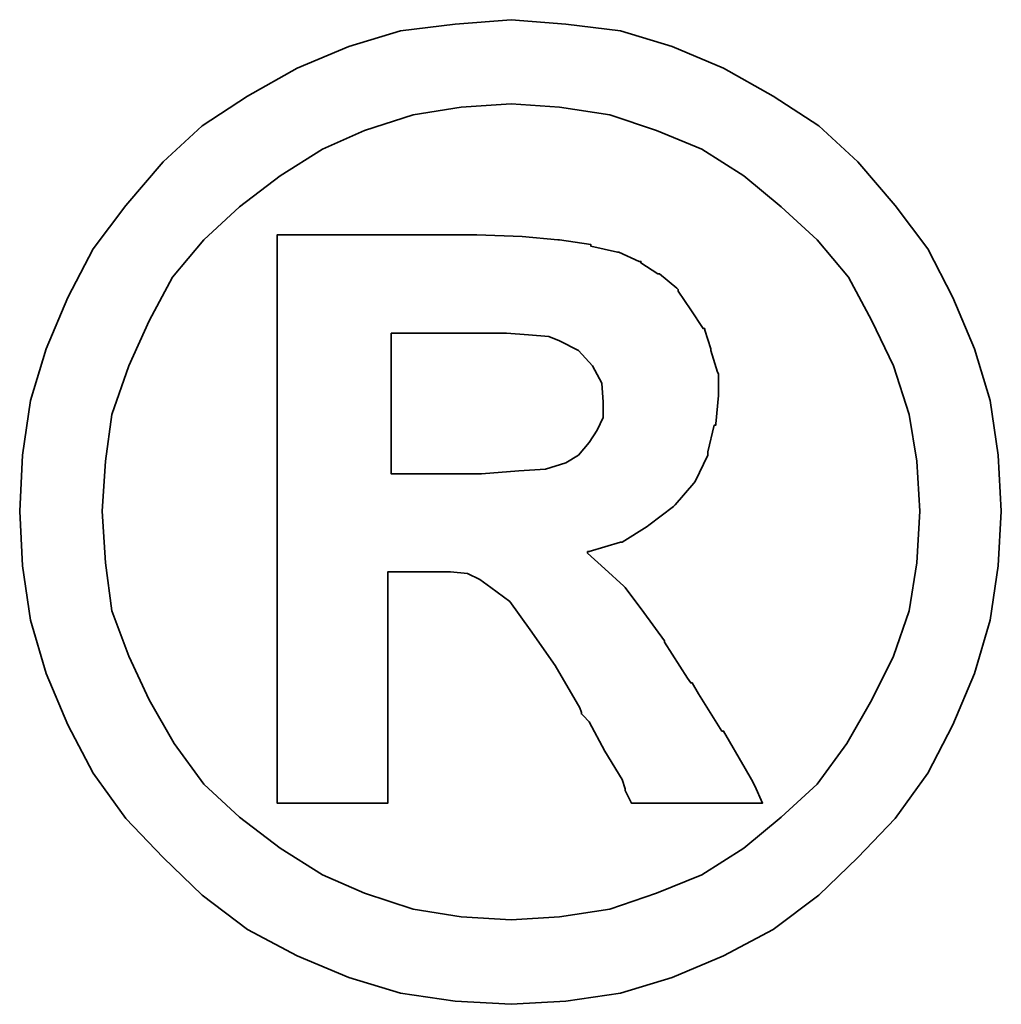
# Model space of a CAD drawing. Header units: inches. Extents: x 5 to 1045, y 47 to 2175.
# Tile 43 of 45: x 133.495 to 134.032, y 92.3 to 92.838. Entities that reach past the tile are written whole.
import ezdxf

# ---------------------------------------------------------------- set-up
doc = ezdxf.new("R2010")
doc.units = ezdxf.units.IN
doc.header["$LTSCALE"] = 3
doc.header["$MEASUREMENT"] = 0
doc.layers.add('DIM', color=4, linetype='Continuous')
doc.layers.add('layer 1', color=7, linetype='Continuous')

# ---------------------------------------------------------------- blocks, each defined once
blk = doc.blocks.new('TBI MOTION logo(完整正式版)')
at = {"layer": 'layer 1', "color": 22, "lineweight": 35}
for points, knots in [([(81.20634, 4.98624), (81.20634, 4.98624), (81.18649, 5.32862), (81.18649, 5.32862), (81.18649, 5.32862), (81.18649, 5.32862), (81.13886, 5.66206), (81.13886, 5.66206), (81.13886, 5.66206), (81.13886, 5.66206), (81.04359, 5.97764), (81.04359, 5.97764), (81.04359, 5.97764), (81.04359, 5.97764), (80.91061, 6.29124), (80.91061, 6.29124), (80.91061, 6.29124), (80.91061, 6.29124), (80.75778, 6.58697), (80.75778, 6.58697), (80.75778, 6.58697), (80.75778, 6.58697), (80.5593, 6.85294), (80.5593, 6.85294), (80.5593, 6.85294), (80.5593, 6.85294), (80.33105, 7.1189), (80.33105, 7.1189), (80.33105, 7.1189), (80.33105, 7.1189), (80.09287, 7.33921), (80.09287, 7.33921), (80.09287, 7.33921), (80.09287, 7.33921), (79.815, 7.51982), (79.815, 7.51982), (79.815, 7.51982), (79.815, 7.51982), (79.51133, 7.69051), (79.51133, 7.69051), (79.51133, 7.69051), (79.51133, 7.69051), (79.19773, 7.8235), (79.19773, 7.8235), (79.19773, 7.8235), (79.19773, 7.8235), (78.88215, 7.91877), (78.88215, 7.91877), (78.88215, 7.91877), (78.88215, 7.91877), (78.54871, 7.95846), (78.54871, 7.95846), (78.54871, 7.95846), (78.54871, 7.95846), (78.21526, 7.98625), (78.21526, 7.98625), (78.21526, 7.98625), (78.21526, 7.98625), (77.87388, 7.95846), (77.87388, 7.95846), (77.87388, 7.95846), (77.87388, 7.95846), (77.54044, 7.91877), (77.54044, 7.91877), (77.54044, 7.91877), (77.54044, 7.91877), (77.22485, 7.8235), (77.22485, 7.8235), (77.22485, 7.8235), (77.22485, 7.8235), (76.91027, 7.69051), (76.91027, 7.69051), (76.91027, 7.69051), (76.91027, 7.69051), (76.6056, 7.51982), (76.6056, 7.51982), (76.6056, 7.51982), (76.6056, 7.51982), (76.32972, 7.33921), (76.32972, 7.33921), (76.32972, 7.33921), (76.32972, 7.33921), (76.09154, 7.1189), (76.09154, 7.1189), (76.09154, 7.1189), (76.09154, 7.1189), (75.86329, 6.85294), (75.86329, 6.85294), (75.86329, 6.85294), (75.86329, 6.85294), (75.66382, 6.58697), (75.66382, 6.58697), (75.66382, 6.58697), (75.66382, 6.58697), (75.51099, 6.29124), (75.51099, 6.29124), (75.51099, 6.29124), (75.51099, 6.29124), (75.37702, 5.97764), (75.37702, 5.97764), (75.37702, 5.97764), (75.37702, 5.97764), (75.28175, 5.66206), (75.28175, 5.66206), (75.28175, 5.66206), (75.28175, 5.66206), (75.23411, 5.32862), (75.23411, 5.32862), (75.23411, 5.32862), (75.23411, 5.32862), (75.21625, 4.98624), (75.21625, 4.98624), (75.21625, 4.98624), (75.21625, 4.98624), (75.23411, 4.6528), (75.23411, 4.6528), (75.23411, 4.6528), (75.23411, 4.6528), (75.28175, 4.32035), (75.28175, 4.32035), (75.28175, 4.32035), (75.28175, 4.32035), (75.37702, 3.99583), (75.37702, 3.99583), (75.37702, 3.99583), (75.37702, 3.99583), (75.51099, 3.68224), (75.51099, 3.68224), (75.51099, 3.68224), (75.51099, 3.68224), (75.66382, 3.38749), (75.66382, 3.38749), (75.66382, 3.38749), (75.66382, 3.38749), (75.86329, 3.10963), (75.86329, 3.10963), (75.86329, 3.10963), (75.86329, 3.10963), (76.09154, 2.87145), (76.09154, 2.87145), (76.09154, 2.87145), (76.09154, 2.87145), (76.32972, 2.6432), (76.32972, 2.6432), (76.32972, 2.6432), (76.32972, 2.6432), (76.6056, 2.43381), (76.6056, 2.43381), (76.6056, 2.43381), (76.6056, 2.43381), (76.91027, 2.27205), (76.91027, 2.27205), (76.91027, 2.27205), (76.91027, 2.27205), (77.22485, 2.13906), (77.22485, 2.13906), (77.22485, 2.13906), (77.22485, 2.13906), (77.54044, 2.0438), (77.54044, 2.0438), (77.54044, 2.0438), (77.54044, 2.0438), (77.87388, 1.99616), (77.87388, 1.99616), (77.87388, 1.99616), (77.87388, 1.99616), (78.21526, 1.97631), (78.21526, 1.97631), (78.21526, 1.97631), (78.21526, 1.97631), (78.54871, 1.99616), (78.54871, 1.99616), (78.54871, 1.99616), (78.54871, 1.99616), (78.88215, 2.0438), (78.88215, 2.0438), (78.88215, 2.0438), (78.88215, 2.0438), (79.19773, 2.13906), (79.19773, 2.13906), (79.19773, 2.13906), (79.19773, 2.13906), (79.51133, 2.27205), (79.51133, 2.27205), (79.51133, 2.27205), (79.51133, 2.27205), (79.815, 2.43381), (79.815, 2.43381), (79.815, 2.43381), (79.815, 2.43381), (80.09287, 2.6432), (80.09287, 2.6432), (80.09287, 2.6432), (80.09287, 2.6432), (80.33105, 2.87145), (80.33105, 2.87145), (80.33105, 2.87145), (80.33105, 2.87145), (80.5593, 3.10963), (80.5593, 3.10963), (80.5593, 3.10963), (80.5593, 3.10963), (80.75778, 3.38749), (80.75778, 3.38749), (80.75778, 3.38749), (80.75778, 3.38749), (80.91061, 3.68224), (80.91061, 3.68224), (80.91061, 3.68224), (80.91061, 3.68224), (81.04359, 3.99583), (81.04359, 3.99583), (81.04359, 3.99583), (81.04359, 3.99583), (81.13886, 4.32035), (81.13886, 4.32035), (81.13886, 4.32035), (81.13886, 4.32035), (81.18649, 4.6528), (81.18649, 4.6528), (81.18649, 4.6528), (81.18649, 4.6528), (81.20634, 4.98624), (81.20634, 4.98624)], [0, 0, 0, 0, 0.0178571, 0.0178571, 0.0178571, 0.0178571, 0.0357143, 0.0357143, 0.0357143, 0.0357143, 0.0535714, 0.0535714, 0.0535714, 0.0535714, 0.0714286, 0.0714286, 0.0714286, 0.0714286, 0.0892857, 0.0892857, 0.0892857, 0.0892857, 0.1071429, 0.1071429, 0.1071429, 0.1071429, 0.125, 0.125, 0.125, 0.125, 0.1428571, 0.1428571, 0.1428571, 0.1428571, 0.1607143, 0.1607143, 0.1607143, 0.1607143, 0.1785714, 0.1785714, 0.1785714, 0.1785714, 0.1964286, 0.1964286, 0.1964286, 0.1964286, 0.2142857, 0.2142857, 0.2142857, 0.2142857, 0.2321429, 0.2321429, 0.2321429, 0.2321429, 0.25, 0.25, 0.25, 0.25, 0.2678571, 0.2678571, 0.2678571, 0.2678571, 0.2857143, 0.2857143, 0.2857143, 0.2857143, 0.3035714, 0.3035714, 0.3035714, 0.3035714, 0.3214286, 0.3214286, 0.3214286, 0.3214286, 0.3392857, 0.3392857, 0.3392857, 0.3392857, 0.3571429, 0.3571429, 0.3571429, 0.3571429, 0.375, 0.375, 0.375, 0.375, 0.3928571, 0.3928571, 0.3928571, 0.3928571, 0.4107143, 0.4107143, 0.4107143, 0.4107143, 0.4285714, 0.4285714, 0.4285714, 0.4285714, 0.4464286, 0.4464286, 0.4464286, 0.4464286, 0.4642857, 0.4642857, 0.4642857, 0.4642857, 0.4821429, 0.4821429, 0.4821429, 0.4821429, 0.5, 0.5, 0.5, 0.5, 0.5178571, 0.5178571, 0.5178571, 0.5178571, 0.5357143, 0.5357143, 0.5357143, 0.5357143, 0.5535714, 0.5535714, 0.5535714, 0.5535714, 0.5714286, 0.5714286, 0.5714286, 0.5714286, 0.5892857, 0.5892857, 0.5892857, 0.5892857, 0.6071429, 0.6071429, 0.6071429, 0.6071429, 0.625, 0.625, 0.625, 0.625, 0.6428571, 0.6428571, 0.6428571, 0.6428571, 0.6607143, 0.6607143, 0.6607143, 0.6607143, 0.6785714, 0.6785714, 0.6785714, 0.6785714, 0.6964286, 0.6964286, 0.6964286, 0.6964286, 0.7142857, 0.7142857, 0.7142857, 0.7142857, 0.7321429, 0.7321429, 0.7321429, 0.7321429, 0.75, 0.75, 0.75, 0.75, 0.7678571, 0.7678571, 0.7678571, 0.7678571, 0.7857143, 0.7857143, 0.7857143, 0.7857143, 0.8035714, 0.8035714, 0.8035714, 0.8035714, 0.8214286, 0.8214286, 0.8214286, 0.8214286, 0.8392857, 0.8392857, 0.8392857, 0.8392857, 0.8571429, 0.8571429, 0.8571429, 0.8571429, 0.875, 0.875, 0.875, 0.875, 0.8928571, 0.8928571, 0.8928571, 0.8928571, 0.9107143, 0.9107143, 0.9107143, 0.9107143, 0.9285714, 0.9285714, 0.9285714, 0.9285714, 0.9464286, 0.9464286, 0.9464286, 0.9464286, 0.9642857, 0.9642857, 0.9642857, 0.9642857, 0.9821429, 0.9821429, 0.9821429, 0.9821429, 1, 1, 1, 1]), ([(80.71014, 4.98624), (80.71014, 4.98624), (80.69129, 5.29091), (80.69129, 5.29091), (80.69129, 5.29091), (80.69129, 5.29091), (80.64464, 5.57672), (80.64464, 5.57672), (80.64464, 5.57672), (80.64464, 5.57672), (80.54937, 5.87245), (80.54937, 5.87245), (80.54937, 5.87245), (80.54937, 5.87245), (80.41639, 6.14833), (80.41639, 6.14833), (80.41639, 6.14833), (80.41639, 6.14833), (80.27349, 6.41429), (80.27349, 6.41429), (80.27349, 6.41429), (80.27349, 6.41429), (80.08295, 6.64255), (80.08295, 6.64255), (80.08295, 6.64255), (80.08295, 6.64255), (79.86264, 6.84301), (79.86264, 6.84301), (79.86264, 6.84301), (79.86264, 6.84301), (79.63439, 7.03355), (79.63439, 7.03355), (79.63439, 7.03355), (79.63439, 7.03355), (79.37835, 7.1963), (79.37835, 7.1963), (79.37835, 7.1963), (79.37835, 7.1963), (79.10246, 7.30944), (79.10246, 7.30944), (79.10246, 7.30944), (79.10246, 7.30944), (78.81665, 7.40471), (78.81665, 7.40471), (78.81665, 7.40471), (78.81665, 7.40471), (78.511, 7.45234), (78.511, 7.45234), (78.511, 7.45234), (78.511, 7.45234), (78.21526, 7.47219), (78.21526, 7.47219), (78.21526, 7.47219), (78.21526, 7.47219), (77.9106, 7.45234), (77.9106, 7.45234), (77.9106, 7.45234), (77.9106, 7.45234), (77.61685, 7.40471), (77.61685, 7.40471), (77.61685, 7.40471), (77.61685, 7.40471), (77.32012, 7.30944), (77.32012, 7.30944), (77.32012, 7.30944), (77.32012, 7.30944), (77.06309, 7.1963), (77.06309, 7.1963), (77.06309, 7.1963), (77.06309, 7.1963), (76.80606, 7.03355), (76.80606, 7.03355), (76.80606, 7.03355), (76.80606, 7.03355), (76.55797, 6.84301), (76.55797, 6.84301), (76.55797, 6.84301), (76.55797, 6.84301), (76.34063, 6.64255), (76.34063, 6.64255), (76.34063, 6.64255), (76.34063, 6.64255), (76.1491, 6.41429), (76.1491, 6.41429), (76.1491, 6.41429), (76.1491, 6.41429), (76.0062, 6.14833), (76.0062, 6.14833), (76.0062, 6.14833), (76.0062, 6.14833), (75.88314, 5.87245), (75.88314, 5.87245), (75.88314, 5.87245), (75.88314, 5.87245), (75.77794, 5.57672), (75.77794, 5.57672), (75.77794, 5.57672), (75.77794, 5.57672), (75.73924, 5.29091), (75.73924, 5.29091), (75.73924, 5.29091), (75.73924, 5.29091), (75.72039, 4.98624), (75.72039, 4.98624), (75.72039, 4.98624), (75.72039, 4.98624), (75.73924, 4.67165), (75.73924, 4.67165), (75.73924, 4.67165), (75.73924, 4.67165), (75.77794, 4.37791), (75.77794, 4.37791), (75.77794, 4.37791), (75.77794, 4.37791), (75.88314, 4.10102), (75.88314, 4.10102), (75.88314, 4.10102), (75.88314, 4.10102), (76.0062, 3.83407), (76.0062, 3.83407), (76.0062, 3.83407), (76.0062, 3.83407), (76.15902, 3.56811), (76.15902, 3.56811), (76.15902, 3.56811), (76.15902, 3.56811), (76.34063, 3.32001), (76.34063, 3.32001), (76.34063, 3.32001), (76.34063, 3.32001), (76.55797, 3.11955), (76.55797, 3.11955), (76.55797, 3.11955), (76.55797, 3.11955), (76.80606, 2.92901), (76.80606, 2.92901), (76.80606, 2.92901), (76.80606, 2.92901), (77.06309, 2.76725), (77.06309, 2.76725), (77.06309, 2.76725), (77.06309, 2.76725), (77.32012, 2.65412), (77.32012, 2.65412), (77.32012, 2.65412), (77.32012, 2.65412), (77.61685, 2.55786), (77.61685, 2.55786), (77.61685, 2.55786), (77.61685, 2.55786), (77.9106, 2.51022), (77.9106, 2.51022), (77.9106, 2.51022), (77.9106, 2.51022), (78.21526, 2.49137), (78.21526, 2.49137), (78.21526, 2.49137), (78.21526, 2.49137), (78.511, 2.51022), (78.511, 2.51022), (78.511, 2.51022), (78.511, 2.51022), (78.81665, 2.55786), (78.81665, 2.55786), (78.81665, 2.55786), (78.81665, 2.55786), (79.10246, 2.65412), (79.10246, 2.65412), (79.10246, 2.65412), (79.10246, 2.65412), (79.37835, 2.76725), (79.37835, 2.76725), (79.37835, 2.76725), (79.37835, 2.76725), (79.63439, 2.92901), (79.63439, 2.92901), (79.63439, 2.92901), (79.63439, 2.92901), (79.86264, 3.11955), (79.86264, 3.11955), (79.86264, 3.11955), (79.86264, 3.11955), (80.08295, 3.32001), (80.08295, 3.32001), (80.08295, 3.32001), (80.08295, 3.32001), (80.26356, 3.56811), (80.26356, 3.56811), (80.26356, 3.56811), (80.26356, 3.56811), (80.41639, 3.83407), (80.41639, 3.83407), (80.41639, 3.83407), (80.41639, 3.83407), (80.54937, 4.10102), (80.54937, 4.10102), (80.54937, 4.10102), (80.54937, 4.10102), (80.64464, 4.37791), (80.64464, 4.37791), (80.64464, 4.37791), (80.64464, 4.37791), (80.69129, 4.67165), (80.69129, 4.67165), (80.69129, 4.67165), (80.69129, 4.67165), (80.71014, 4.98624), (80.71014, 4.98624)], [0, 0, 0, 0, 0.0192308, 0.0192308, 0.0192308, 0.0192308, 0.0384615, 0.0384615, 0.0384615, 0.0384615, 0.0576923, 0.0576923, 0.0576923, 0.0576923, 0.0769231, 0.0769231, 0.0769231, 0.0769231, 0.0961538, 0.0961538, 0.0961538, 0.0961538, 0.1153846, 0.1153846, 0.1153846, 0.1153846, 0.1346154, 0.1346154, 0.1346154, 0.1346154, 0.1538462, 0.1538462, 0.1538462, 0.1538462, 0.1730769, 0.1730769, 0.1730769, 0.1730769, 0.1923077, 0.1923077, 0.1923077, 0.1923077, 0.2115385, 0.2115385, 0.2115385, 0.2115385, 0.2307692, 0.2307692, 0.2307692, 0.2307692, 0.25, 0.25, 0.25, 0.25, 0.2692308, 0.2692308, 0.2692308, 0.2692308, 0.2884615, 0.2884615, 0.2884615, 0.2884615, 0.3076923, 0.3076923, 0.3076923, 0.3076923, 0.3269231, 0.3269231, 0.3269231, 0.3269231, 0.3461538, 0.3461538, 0.3461538, 0.3461538, 0.3653846, 0.3653846, 0.3653846, 0.3653846, 0.3846154, 0.3846154, 0.3846154, 0.3846154, 0.4038462, 0.4038462, 0.4038462, 0.4038462, 0.4230769, 0.4230769, 0.4230769, 0.4230769, 0.4423077, 0.4423077, 0.4423077, 0.4423077, 0.4615385, 0.4615385, 0.4615385, 0.4615385, 0.4807692, 0.4807692, 0.4807692, 0.4807692, 0.5, 0.5, 0.5, 0.5, 0.5192308, 0.5192308, 0.5192308, 0.5192308, 0.5384615, 0.5384615, 0.5384615, 0.5384615, 0.5576923, 0.5576923, 0.5576923, 0.5576923, 0.5769231, 0.5769231, 0.5769231, 0.5769231, 0.5961538, 0.5961538, 0.5961538, 0.5961538, 0.6153846, 0.6153846, 0.6153846, 0.6153846, 0.6346154, 0.6346154, 0.6346154, 0.6346154, 0.6538462, 0.6538462, 0.6538462, 0.6538462, 0.6730769, 0.6730769, 0.6730769, 0.6730769, 0.6923077, 0.6923077, 0.6923077, 0.6923077, 0.7115385, 0.7115385, 0.7115385, 0.7115385, 0.7307692, 0.7307692, 0.7307692, 0.7307692, 0.75, 0.75, 0.75, 0.75, 0.7692308, 0.7692308, 0.7692308, 0.7692308, 0.7884615, 0.7884615, 0.7884615, 0.7884615, 0.8076923, 0.8076923, 0.8076923, 0.8076923, 0.8269231, 0.8269231, 0.8269231, 0.8269231, 0.8461538, 0.8461538, 0.8461538, 0.8461538, 0.8653846, 0.8653846, 0.8653846, 0.8653846, 0.8846154, 0.8846154, 0.8846154, 0.8846154, 0.9038462, 0.9038462, 0.9038462, 0.9038462, 0.9230769, 0.9230769, 0.9230769, 0.9230769, 0.9423077, 0.9423077, 0.9423077, 0.9423077, 0.9615385, 0.9615385, 0.9615385, 0.9615385, 0.9807692, 0.9807692, 0.9807692, 0.9807692, 1, 1, 1, 1]), ([(76.78721, 3.2823), (76.78721, 3.2823), (76.78721, 3.32001), (76.78721, 3.32001), (76.78721, 3.32001), (76.78721, 3.32001), (76.78721, 3.42422), (76.78721, 3.42422), (76.78721, 3.42422), (76.78721, 3.42422), (76.78721, 3.59689), (76.78721, 3.59689), (76.78721, 3.59689), (76.78721, 3.59689), (76.78721, 3.80529), (76.78721, 3.80529), (76.78721, 3.80529), (76.78721, 3.80529), (76.78721, 4.0524), (76.78721, 4.0524), (76.78721, 4.0524), (76.78721, 4.0524), (76.78721, 4.32035), (76.78721, 4.32035), (76.78721, 4.32035), (76.78721, 4.32035), (76.78721, 4.92868), (76.78721, 4.92868), (76.78721, 4.92868), (76.78721, 4.92868), (76.78721, 5.53801), (76.78721, 5.53801), (76.78721, 5.53801), (76.78721, 5.53801), (76.78721, 5.82482), (76.78721, 5.82482), (76.78721, 5.82482), (76.78721, 5.82482), (76.78721, 6.07291), (76.78721, 6.07291), (76.78721, 6.07291), (76.78721, 6.07291), (76.78721, 6.30017), (76.78721, 6.30017), (76.78721, 6.30017), (76.78721, 6.30017), (76.78721, 6.45399), (76.78721, 6.45399), (76.78721, 6.45399), (76.78721, 6.45399), (76.78721, 6.5572), (76.78721, 6.5572), (76.78721, 6.5572), (76.78721, 6.5572), (76.78721, 6.59689), (76.78721, 6.59689), (76.78721, 6.59689), (76.78721, 6.59689), (76.78721, 6.67232), (76.78721, 6.67232), (76.78721, 6.67232), (76.78721, 6.67232), (76.8537, 6.67232), (76.8537, 6.67232), (76.8537, 6.67232), (76.8537, 6.67232), (76.87355, 6.67232), (76.87355, 6.67232), (76.87355, 6.67232), (76.87355, 6.67232), (76.91027, 6.67232), (76.91027, 6.67232), (76.91027, 6.67232), (76.91027, 6.67232), (77.04424, 6.67232), (77.04424, 6.67232), (77.04424, 6.67232), (77.04424, 6.67232), (77.22485, 6.67232), (77.22485, 6.67232), (77.22485, 6.67232), (77.22485, 6.67232), (77.43524, 6.67232), (77.43524, 6.67232), (77.43524, 6.67232), (77.43524, 6.67232), (77.65357, 6.67232), (77.65357, 6.67232), (77.65357, 6.67232), (77.65357, 6.67232), (77.82625, 6.67232), (77.82625, 6.67232), (77.82625, 6.67232), (77.82625, 6.67232), (77.94037, 6.67232), (77.94037, 6.67232), (77.94037, 6.67232), (77.94037, 6.67232), (77.97709, 6.67232), (77.97709, 6.67232), (77.97709, 6.67232), (77.97709, 6.67232), (77.99694, 6.67232), (77.99694, 6.67232), (77.99694, 6.67232), (77.99694, 6.67232), (78.00686, 6.67232), (78.00686, 6.67232), (78.00686, 6.67232), (78.00686, 6.67232), (78.28275, 6.6624), (78.28275, 6.6624), (78.28275, 6.6624), (78.28275, 6.6624), (78.50107, 6.64255), (78.50107, 6.64255), (78.50107, 6.64255), (78.50107, 6.64255), (78.511, 6.64255), (78.511, 6.64255), (78.511, 6.64255), (78.511, 6.64255), (78.70154, 6.61476), (78.70154, 6.61476), (78.70154, 6.61476), (78.70154, 6.61476), (78.70154, 6.60483), (78.70154, 6.60483), (78.70154, 6.60483), (78.70154, 6.60483), (78.86429, 6.56713), (78.86429, 6.56713), (78.86429, 6.56713), (78.86429, 6.56713), (78.87223, 6.56713), (78.87223, 6.56713), (78.87223, 6.56713), (78.87223, 6.56713), (78.99727, 6.51056), (78.99727, 6.51056), (78.99727, 6.51056), (78.99727, 6.51056), (79.00719, 6.51056), (79.00719, 6.51056), (79.00719, 6.51056), (79.00719, 6.51056), (79.00719, 6.50162), (79.00719, 6.50162), (79.00719, 6.50162), (79.00719, 6.50162), (79.1104, 6.43415), (79.1104, 6.43415), (79.1104, 6.43415), (79.1104, 6.43415), (79.12132, 6.43415), (79.12132, 6.43415), (79.12132, 6.43415), (79.12132, 6.43415), (79.22552, 6.34781), (79.22552, 6.34781), (79.22552, 6.34781), (79.22552, 6.34781), (79.23544, 6.33888), (79.23544, 6.33888), (79.23544, 6.33888), (79.23544, 6.33888), (79.23544, 6.32895), (79.23544, 6.32895), (79.23544, 6.32895), (79.23544, 6.32895), (79.31087, 6.21483), (79.31087, 6.21483), (79.31087, 6.21483), (79.31087, 6.21483), (79.38629, 6.1007), (79.38629, 6.1007), (79.38629, 6.1007), (79.38629, 6.1007), (79.3972, 6.1007), (79.3972, 6.1007), (79.3972, 6.1007), (79.3972, 6.1007), (79.3972, 6.09078), (79.3972, 6.09078), (79.3972, 6.09078), (79.3972, 6.09078), (79.43392, 5.97764), (79.43392, 5.97764), (79.43392, 5.97764), (79.43392, 5.97764), (79.43392, 5.96772), (79.43392, 5.96772), (79.43392, 5.96772), (79.43392, 5.96772), (79.47362, 5.83474), (79.47362, 5.83474), (79.47362, 5.83474), (79.47362, 5.83474), (79.48156, 5.82482), (79.48156, 5.82482), (79.48156, 5.82482), (79.48156, 5.82482), (79.48156, 5.69977), (79.48156, 5.69977), (79.48156, 5.69977), (79.48156, 5.69977), (79.48156, 5.69183), (79.48156, 5.69183), (79.48156, 5.69183), (79.48156, 5.69183), (79.4637, 5.51915), (79.4637, 5.51915), (79.4637, 5.51915), (79.4637, 5.51915), (79.4637, 5.51122), (79.4637, 5.51122), (79.4637, 5.51122), (79.4637, 5.51122), (79.45377, 5.51122), (79.45377, 5.51122), (79.45377, 5.51122), (79.45377, 5.51122), (79.41507, 5.34847), (79.41507, 5.34847), (79.41507, 5.34847), (79.41507, 5.34847), (79.41507, 5.33854), (79.41507, 5.33854), (79.41507, 5.33854), (79.41507, 5.33854), (79.41507, 5.32862), (79.41507, 5.32862), (79.41507, 5.32862), (79.41507, 5.32862), (79.33865, 5.16785), (79.33865, 5.16785), (79.33865, 5.16785), (79.33865, 5.16785), (79.33071, 5.15693), (79.33071, 5.15693), (79.33071, 5.15693), (79.33071, 5.15693), (79.2156, 5.02495), (79.2156, 5.02495), (79.2156, 5.02495), (79.2156, 5.02495), (79.20567, 5.01502), (79.20567, 5.01502), (79.20567, 5.01502), (79.20567, 5.01502), (79.05483, 4.89991), (79.05483, 4.89991), (79.05483, 4.89991), (79.05483, 4.89991), (79.04491, 4.89197), (79.04491, 4.89197), (79.04491, 4.89197), (79.04491, 4.89197), (78.89208, 4.7967), (78.89208, 4.7967), (78.89208, 4.7967), (78.89208, 4.7967), (78.88215, 4.7967), (78.88215, 4.7967), (78.88215, 4.7967), (78.88215, 4.7967), (78.69161, 4.73913), (78.69161, 4.73913), (78.69161, 4.73913), (78.69161, 4.73913), (78.68169, 4.73913), (78.68169, 4.73913), (78.68169, 4.73913), (78.68169, 4.73913), (78.68169, 4.72921), (78.68169, 4.72921), (78.68169, 4.72921), (78.68169, 4.72921), (78.78688, 4.63394), (78.78688, 4.63394), (78.78688, 4.63394), (78.78688, 4.63394), (78.902, 4.52875), (78.902, 4.52875), (78.902, 4.52875), (78.902, 4.52875), (78.91093, 4.52081), (78.91093, 4.52081), (78.91093, 4.52081), (78.91093, 4.52081), (79.02506, 4.36798), (79.02506, 4.36798), (79.02506, 4.36798), (79.02506, 4.36798), (79.1501, 4.1953), (79.1501, 4.1953), (79.1501, 4.1953), (79.1501, 4.1953), (79.1501, 4.18736), (79.1501, 4.18736), (79.1501, 4.18736), (79.1501, 4.18736), (79.29201, 3.96705), (79.29201, 3.96705), (79.29201, 3.96705), (79.29201, 3.96705), (79.31087, 3.93828), (79.31087, 3.93828), (79.31087, 3.93828), (79.31087, 3.93828), (79.32079, 3.93828), (79.32079, 3.93828), (79.32079, 3.93828), (79.32079, 3.93828), (79.3585, 3.87178), (79.3585, 3.87178), (79.3585, 3.87178), (79.3585, 3.87178), (79.50141, 3.64353), (79.50141, 3.64353), (79.50141, 3.64353), (79.50141, 3.64353), (79.51133, 3.64353), (79.51133, 3.64353), (79.51133, 3.64353), (79.51133, 3.64353), (79.64431, 3.41528), (79.64431, 3.41528), (79.64431, 3.41528), (79.64431, 3.41528), (79.68202, 3.3478), (79.68202, 3.3478), (79.68202, 3.3478), (79.68202, 3.3478), (79.70187, 3.31009), (79.70187, 3.31009), (79.70187, 3.31009), (79.70187, 3.31009), (79.7495, 3.2049), (79.7495, 3.2049), (79.7495, 3.2049), (79.7495, 3.2049), (79.64431, 3.2049), (79.64431, 3.2049), (79.64431, 3.2049), (79.64431, 3.2049), (79.62546, 3.2049), (79.62546, 3.2049), (79.62546, 3.2049), (79.62546, 3.2049), (79.53912, 3.2049), (79.53912, 3.2049), (79.53912, 3.2049), (79.53912, 3.2049), (79.31087, 3.2049), (79.31087, 3.2049), (79.31087, 3.2049), (79.31087, 3.2049), (79.08262, 3.2049), (79.08262, 3.2049), (79.08262, 3.2049), (79.08262, 3.2049), (79.00719, 3.2049), (79.00719, 3.2049), (79.00719, 3.2049), (79.00719, 3.2049), (78.98735, 3.2049), (78.98735, 3.2049), (78.98735, 3.2049), (78.98735, 3.2049), (78.94964, 3.2049), (78.94964, 3.2049), (78.94964, 3.2049), (78.94964, 3.2049), (78.92979, 3.24459), (78.92979, 3.24459), (78.92979, 3.24459), (78.92979, 3.24459), (78.91093, 3.2823), (78.91093, 3.2823), (78.91093, 3.2823), (78.91093, 3.2823), (78.91093, 3.29223), (78.91093, 3.29223), (78.91093, 3.29223), (78.91093, 3.29223), (78.89208, 3.3478), (78.89208, 3.3478), (78.89208, 3.3478), (78.89208, 3.3478), (78.78688, 3.52048), (78.78688, 3.52048), (78.78688, 3.52048), (78.78688, 3.52048), (78.69161, 3.7001), (78.69161, 3.7001), (78.69161, 3.7001), (78.69161, 3.7001), (78.6539, 3.7388), (78.6539, 3.7388), (78.6539, 3.7388), (78.6539, 3.7388), (78.64398, 3.74873), (78.64398, 3.74873), (78.64398, 3.74873), (78.64398, 3.74873), (78.64398, 3.75766), (78.64398, 3.75766), (78.64398, 3.75766), (78.64398, 3.75766), (78.63405, 3.78644), (78.63405, 3.78644), (78.63405, 3.78644), (78.63405, 3.78644), (78.48321, 4.04347), (78.48321, 4.04347), (78.48321, 4.04347), (78.48321, 4.04347), (78.33038, 4.2618), (78.33038, 4.2618), (78.33038, 4.2618), (78.33038, 4.2618), (78.20732, 4.43447), (78.20732, 4.43447), (78.20732, 4.43447), (78.20732, 4.43447), (78.09221, 4.52081), (78.09221, 4.52081), (78.09221, 4.52081), (78.09221, 4.52081), (78.02472, 4.56845), (78.02472, 4.56845), (78.02472, 4.56845), (78.02472, 4.56845), (77.9493, 4.60616), (77.9493, 4.60616), (77.9493, 4.60616), (77.9493, 4.60616), (77.8451, 4.61608), (77.8451, 4.61608), (77.8451, 4.61608), (77.8451, 4.61608), (77.71113, 4.61608), (77.71113, 4.61608), (77.71113, 4.61608), (77.71113, 4.61608), (77.69128, 4.61608), (77.69128, 4.61608), (77.69128, 4.61608), (77.69128, 4.61608), (77.67342, 4.61608), (77.67342, 4.61608), (77.67342, 4.61608), (77.67342, 4.61608), (77.5583, 4.61608), (77.5583, 4.61608), (77.5583, 4.61608), (77.5583, 4.61608), (77.46303, 4.61608), (77.46303, 4.61608), (77.46303, 4.61608), (77.46303, 4.61608), (77.46303, 4.54761), (77.46303, 4.54761), (77.46303, 4.54761), (77.46303, 4.54761), (77.46303, 4.47318), (77.46303, 4.47318), (77.46303, 4.47318), (77.46303, 4.47318), (77.46303, 4.24294), (77.46303, 4.24294), (77.46303, 4.24294), (77.46303, 4.24294), (77.46303, 3.99583), (77.46303, 3.99583), (77.46303, 3.99583), (77.46303, 3.99583), (77.46303, 3.72888), (77.46303, 3.72888), (77.46303, 3.72888), (77.46303, 3.72888), (77.46303, 3.51055), (77.46303, 3.51055), (77.46303, 3.51055), (77.46303, 3.51055), (77.46303, 3.42422), (77.46303, 3.42422), (77.46303, 3.42422), (77.46303, 3.42422), (77.46303, 3.35773), (77.46303, 3.35773), (77.46303, 3.35773), (77.46303, 3.35773), (77.46303, 3.30017), (77.46303, 3.30017), (77.46303, 3.30017), (77.46303, 3.30017), (77.46303, 3.2823), (77.46303, 3.2823), (77.46303, 3.2823), (77.46303, 3.2823), (77.46303, 3.2049), (77.46303, 3.2049), (77.46303, 3.2049), (77.46303, 3.2049), (77.39753, 3.2049), (77.39753, 3.2049), (77.39753, 3.2049), (77.39753, 3.2049), (77.37768, 3.2049), (77.37768, 3.2049), (77.37768, 3.2049), (77.37768, 3.2049), (77.32012, 3.2049), (77.32012, 3.2049), (77.32012, 3.2049), (77.32012, 3.2049), (77.12165, 3.2049), (77.12165, 3.2049), (77.12165, 3.2049), (77.12165, 3.2049), (76.94897, 3.2049), (76.94897, 3.2049), (76.94897, 3.2049), (76.94897, 3.2049), (76.8924, 3.2049), (76.8924, 3.2049), (76.8924, 3.2049), (76.8924, 3.2049), (76.8537, 3.2049), (76.8537, 3.2049), (76.8537, 3.2049), (76.8537, 3.2049), (76.78721, 3.2049), (76.78721, 3.2049), (76.78721, 3.2049), (76.78721, 3.2049), (76.78721, 3.2823), (76.78721, 3.2823)], [0, 0, 0, 0, 0.0074074, 0.0074074, 0.0074074, 0.0074074, 0.0148148, 0.0148148, 0.0148148, 0.0148148, 0.0222222, 0.0222222, 0.0222222, 0.0222222, 0.0296296, 0.0296296, 0.0296296, 0.0296296, 0.037037, 0.037037, 0.037037, 0.037037, 0.0444444, 0.0444444, 0.0444444, 0.0444444, 0.0518519, 0.0518519, 0.0518519, 0.0518519, 0.0592593, 0.0592593, 0.0592593, 0.0592593, 0.0666667, 0.0666667, 0.0666667, 0.0666667, 0.0740741, 0.0740741, 0.0740741, 0.0740741, 0.0814815, 0.0814815, 0.0814815, 0.0814815, 0.0888889, 0.0888889, 0.0888889, 0.0888889, 0.0962963, 0.0962963, 0.0962963, 0.0962963, 0.1037037, 0.1037037, 0.1037037, 0.1037037, 0.1111111, 0.1111111, 0.1111111, 0.1111111, 0.1185185, 0.1185185, 0.1185185, 0.1185185, 0.1259259, 0.1259259, 0.1259259, 0.1259259, 0.1333333, 0.1333333, 0.1333333, 0.1333333, 0.1407407, 0.1407407, 0.1407407, 0.1407407, 0.1481481, 0.1481481, 0.1481481, 0.1481481, 0.1555556, 0.1555556, 0.1555556, 0.1555556, 0.162963, 0.162963, 0.162963, 0.162963, 0.1703704, 0.1703704, 0.1703704, 0.1703704, 0.1777778, 0.1777778, 0.1777778, 0.1777778, 0.1851852, 0.1851852, 0.1851852, 0.1851852, 0.1925926, 0.1925926, 0.1925926, 0.1925926, 0.2, 0.2, 0.2, 0.2, 0.2074074, 0.2074074, 0.2074074, 0.2074074, 0.2148148, 0.2148148, 0.2148148, 0.2148148, 0.2222222, 0.2222222, 0.2222222, 0.2222222, 0.2296296, 0.2296296, 0.2296296, 0.2296296, 0.237037, 0.237037, 0.237037, 0.237037, 0.2444444, 0.2444444, 0.2444444, 0.2444444, 0.2518519, 0.2518519, 0.2518519, 0.2518519, 0.2592593, 0.2592593, 0.2592593, 0.2592593, 0.2666667, 0.2666667, 0.2666667, 0.2666667, 0.2740741, 0.2740741, 0.2740741, 0.2740741, 0.2814815, 0.2814815, 0.2814815, 0.2814815, 0.2888889, 0.2888889, 0.2888889, 0.2888889, 0.2962963, 0.2962963, 0.2962963, 0.2962963, 0.3037037, 0.3037037, 0.3037037, 0.3037037, 0.3111111, 0.3111111, 0.3111111, 0.3111111, 0.3185185, 0.3185185, 0.3185185, 0.3185185, 0.3259259, 0.3259259, 0.3259259, 0.3259259, 0.3333333, 0.3333333, 0.3333333, 0.3333333, 0.3407407, 0.3407407, 0.3407407, 0.3407407, 0.3481481, 0.3481481, 0.3481481, 0.3481481, 0.3555556, 0.3555556, 0.3555556, 0.3555556, 0.362963, 0.362963, 0.362963, 0.362963, 0.3703704, 0.3703704, 0.3703704, 0.3703704, 0.3777778, 0.3777778, 0.3777778, 0.3777778, 0.3851852, 0.3851852, 0.3851852, 0.3851852, 0.3925926, 0.3925926, 0.3925926, 0.3925926, 0.4, 0.4, 0.4, 0.4, 0.4074074, 0.4074074, 0.4074074, 0.4074074, 0.4148148, 0.4148148, 0.4148148, 0.4148148, 0.4222222, 0.4222222, 0.4222222, 0.4222222, 0.4296296, 0.4296296, 0.4296296, 0.4296296, 0.437037, 0.437037, 0.437037, 0.437037, 0.4444444, 0.4444444, 0.4444444, 0.4444444, 0.4518519, 0.4518519, 0.4518519, 0.4518519, 0.4592593, 0.4592593, 0.4592593, 0.4592593, 0.4666667, 0.4666667, 0.4666667, 0.4666667, 0.4740741, 0.4740741, 0.4740741, 0.4740741, 0.4814815, 0.4814815, 0.4814815, 0.4814815, 0.4888889, 0.4888889, 0.4888889, 0.4888889, 0.4962963, 0.4962963, 0.4962963, 0.4962963, 0.5037037, 0.5037037, 0.5037037, 0.5037037, 0.5111111, 0.5111111, 0.5111111, 0.5111111, 0.5185185, 0.5185185, 0.5185185, 0.5185185, 0.5259259, 0.5259259, 0.5259259, 0.5259259, 0.5333333, 0.5333333, 0.5333333, 0.5333333, 0.5407407, 0.5407407, 0.5407407, 0.5407407, 0.5481481, 0.5481481, 0.5481481, 0.5481481, 0.5555556, 0.5555556, 0.5555556, 0.5555556, 0.562963, 0.562963, 0.562963, 0.562963, 0.5703704, 0.5703704, 0.5703704, 0.5703704, 0.5777778, 0.5777778, 0.5777778, 0.5777778, 0.5851852, 0.5851852, 0.5851852, 0.5851852, 0.5925926, 0.5925926, 0.5925926, 0.5925926, 0.6, 0.6, 0.6, 0.6, 0.6074074, 0.6074074, 0.6074074, 0.6074074, 0.6148148, 0.6148148, 0.6148148, 0.6148148, 0.6222222, 0.6222222, 0.6222222, 0.6222222, 0.6296296, 0.6296296, 0.6296296, 0.6296296, 0.637037, 0.637037, 0.637037, 0.637037, 0.6444444, 0.6444444, 0.6444444, 0.6444444, 0.6518519, 0.6518519, 0.6518519, 0.6518519, 0.6592593, 0.6592593, 0.6592593, 0.6592593, 0.6666667, 0.6666667, 0.6666667, 0.6666667, 0.6740741, 0.6740741, 0.6740741, 0.6740741, 0.6814815, 0.6814815, 0.6814815, 0.6814815, 0.6888889, 0.6888889, 0.6888889, 0.6888889, 0.6962963, 0.6962963, 0.6962963, 0.6962963, 0.7037037, 0.7037037, 0.7037037, 0.7037037, 0.7111111, 0.7111111, 0.7111111, 0.7111111, 0.7185185, 0.7185185, 0.7185185, 0.7185185, 0.7259259, 0.7259259, 0.7259259, 0.7259259, 0.7333333, 0.7333333, 0.7333333, 0.7333333, 0.7407407, 0.7407407, 0.7407407, 0.7407407, 0.7481481, 0.7481481, 0.7481481, 0.7481481, 0.7555556, 0.7555556, 0.7555556, 0.7555556, 0.762963, 0.762963, 0.762963, 0.762963, 0.7703704, 0.7703704, 0.7703704, 0.7703704, 0.7777778, 0.7777778, 0.7777778, 0.7777778, 0.7851852, 0.7851852, 0.7851852, 0.7851852, 0.7925926, 0.7925926, 0.7925926, 0.7925926, 0.8, 0.8, 0.8, 0.8, 0.8074074, 0.8074074, 0.8074074, 0.8074074, 0.8148148, 0.8148148, 0.8148148, 0.8148148, 0.8222222, 0.8222222, 0.8222222, 0.8222222, 0.8296296, 0.8296296, 0.8296296, 0.8296296, 0.837037, 0.837037, 0.837037, 0.837037, 0.8444444, 0.8444444, 0.8444444, 0.8444444, 0.8518519, 0.8518519, 0.8518519, 0.8518519, 0.8592593, 0.8592593, 0.8592593, 0.8592593, 0.8666667, 0.8666667, 0.8666667, 0.8666667, 0.8740741, 0.8740741, 0.8740741, 0.8740741, 0.8814815, 0.8814815, 0.8814815, 0.8814815, 0.8888889, 0.8888889, 0.8888889, 0.8888889, 0.8962963, 0.8962963, 0.8962963, 0.8962963, 0.9037037, 0.9037037, 0.9037037, 0.9037037, 0.9111111, 0.9111111, 0.9111111, 0.9111111, 0.9185185, 0.9185185, 0.9185185, 0.9185185, 0.9259259, 0.9259259, 0.9259259, 0.9259259, 0.9333333, 0.9333333, 0.9333333, 0.9333333, 0.9407407, 0.9407407, 0.9407407, 0.9407407, 0.9481481, 0.9481481, 0.9481481, 0.9481481, 0.9555556, 0.9555556, 0.9555556, 0.9555556, 0.962963, 0.962963, 0.962963, 0.962963, 0.9703704, 0.9703704, 0.9703704, 0.9703704, 0.9777778, 0.9777778, 0.9777778, 0.9777778, 0.9851852, 0.9851852, 0.9851852, 0.9851852, 0.9925926, 0.9925926, 0.9925926, 0.9925926, 1, 1, 1, 1]), ([(77.48288, 6.07291), (77.48288, 6.07291), (77.48288, 5.99551), (77.48288, 5.99551), (77.48288, 5.99551), (77.48288, 5.99551), (77.48288, 5.82482), (77.48288, 5.82482), (77.48288, 5.82482), (77.48288, 5.82482), (77.48288, 5.63328), (77.48288, 5.63328), (77.48288, 5.63328), (77.48288, 5.63328), (77.48288, 5.46358), (77.48288, 5.46358), (77.48288, 5.46358), (77.48288, 5.46358), (77.48288, 5.29091), (77.48288, 5.29091), (77.48288, 5.29091), (77.48288, 5.29091), (77.48288, 5.21449), (77.48288, 5.21449), (77.48288, 5.21449), (77.48288, 5.21449), (77.50074, 5.21449), (77.50074, 5.21449), (77.50074, 5.21449), (77.50074, 5.21449), (77.71113, 5.21449), (77.71113, 5.21449), (77.71113, 5.21449), (77.71113, 5.21449), (77.94037, 5.21449), (77.94037, 5.21449), (77.94037, 5.21449), (77.94037, 5.21449), (78.01579, 5.21449), (78.01579, 5.21449), (78.01579, 5.21449), (78.01579, 5.21449), (78.03465, 5.21449), (78.03465, 5.21449), (78.03465, 5.21449), (78.03465, 5.21449), (78.2629, 5.23335), (78.2629, 5.23335), (78.2629, 5.23335), (78.2629, 5.23335), (78.42565, 5.24327), (78.42565, 5.24327), (78.42565, 5.24327), (78.42565, 5.24327), (78.54871, 5.28098), (78.54871, 5.28098), (78.54871, 5.28098), (78.54871, 5.28098), (78.62611, 5.32862), (78.62611, 5.32862), (78.62611, 5.32862), (78.62611, 5.32862), (78.69161, 5.40503), (78.69161, 5.40503), (78.69161, 5.40503), (78.69161, 5.40503), (78.73925, 5.48145), (78.73925, 5.48145), (78.73925, 5.48145), (78.73925, 5.48145), (78.77696, 5.55885), (78.77696, 5.55885), (78.77696, 5.55885), (78.77696, 5.55885), (78.77696, 5.65214), (78.77696, 5.65214), (78.77696, 5.65214), (78.77696, 5.65214), (78.76902, 5.76726), (78.76902, 5.76726), (78.76902, 5.76726), (78.76902, 5.76726), (78.71146, 5.87245), (78.71146, 5.87245), (78.71146, 5.87245), (78.71146, 5.87245), (78.62611, 5.96772), (78.62611, 5.96772), (78.62611, 5.96772), (78.62611, 5.96772), (78.511, 6.02528), (78.511, 6.02528), (78.511, 6.02528), (78.511, 6.02528), (78.44451, 6.05306), (78.44451, 6.05306), (78.44451, 6.05306), (78.44451, 6.05306), (78.32046, 6.06299), (78.32046, 6.06299), (78.32046, 6.06299), (78.32046, 6.06299), (78.18748, 6.07291), (78.18748, 6.07291), (78.18748, 6.07291), (78.18748, 6.07291), (77.99694, 6.07291), (77.99694, 6.07291), (77.99694, 6.07291), (77.99694, 6.07291), (77.97709, 6.07291), (77.97709, 6.07291), (77.97709, 6.07291), (77.97709, 6.07291), (77.90167, 6.07291), (77.90167, 6.07291), (77.90167, 6.07291), (77.90167, 6.07291), (77.69128, 6.07291), (77.69128, 6.07291), (77.69128, 6.07291), (77.69128, 6.07291), (77.50074, 6.07291), (77.50074, 6.07291), (77.50074, 6.07291), (77.50074, 6.07291), (77.48288, 6.07291), (77.48288, 6.07291)], [0, 0, 0, 0, 0.03125, 0.03125, 0.03125, 0.03125, 0.0625, 0.0625, 0.0625, 0.0625, 0.09375, 0.09375, 0.09375, 0.09375, 0.125, 0.125, 0.125, 0.125, 0.15625, 0.15625, 0.15625, 0.15625, 0.1875, 0.1875, 0.1875, 0.1875, 0.21875, 0.21875, 0.21875, 0.21875, 0.25, 0.25, 0.25, 0.25, 0.28125, 0.28125, 0.28125, 0.28125, 0.3125, 0.3125, 0.3125, 0.3125, 0.34375, 0.34375, 0.34375, 0.34375, 0.375, 0.375, 0.375, 0.375, 0.40625, 0.40625, 0.40625, 0.40625, 0.4375, 0.4375, 0.4375, 0.4375, 0.46875, 0.46875, 0.46875, 0.46875, 0.5, 0.5, 0.5, 0.5, 0.53125, 0.53125, 0.53125, 0.53125, 0.5625, 0.5625, 0.5625, 0.5625, 0.59375, 0.59375, 0.59375, 0.59375, 0.625, 0.625, 0.625, 0.625, 0.65625, 0.65625, 0.65625, 0.65625, 0.6875, 0.6875, 0.6875, 0.6875, 0.71875, 0.71875, 0.71875, 0.71875, 0.75, 0.75, 0.75, 0.75, 0.78125, 0.78125, 0.78125, 0.78125, 0.8125, 0.8125, 0.8125, 0.8125, 0.84375, 0.84375, 0.84375, 0.84375, 0.875, 0.875, 0.875, 0.875, 0.90625, 0.90625, 0.90625, 0.90625, 0.9375, 0.9375, 0.9375, 0.9375, 0.96875, 0.96875, 0.96875, 0.96875, 1, 1, 1, 1])]:
    blk.add_open_spline(points, degree=3, knots=knots, dxfattribs=at)

msp = doc.modelspace()

# ---------------------------------------------------------------- block references
at = {"layer": 'DIM', "color": 7, "xscale": 0.0895795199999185, "yscale": 0.0895795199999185, "zscale": 0.0895795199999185}
msp.add_blockref('TBI MOTION logo(完整正式版)', (126.75749, 92.1229), dxfattribs=at)

doc.saveas('drawing.dxf')
